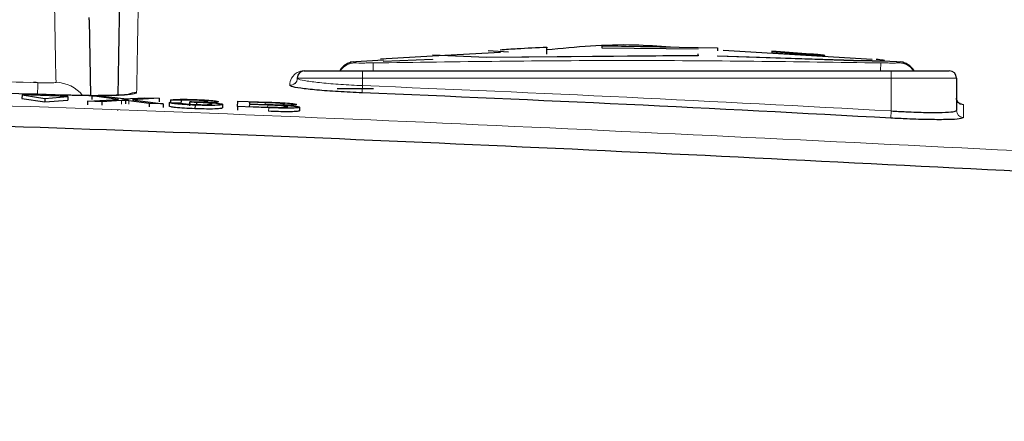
# Paper-space layout 'Blatt5' of a CAD drawing. Header units: millimetres. Extents: x 5 to 418, y 2 to 292.
# Tile 27 of 33: x 279.4 to 292.99, y 237.11 to 242.66. Entities that reach past the tile are written whole.
import ezdxf

# ---------------------------------------------------------------- set-up
doc = ezdxf.new("R2010")
doc.units = ezdxf.units.MM
doc.layers.add('SLD-0', color=7, linetype='Continuous')
doc.styles.add('SLDTEXTSTYLE1', font='TXT', dxfattribs={"width": 0.605})
doc.dimstyles.new('SLDDIMSTYLE4', dxfattribs={"dimtxt": 3.5, "dimasz": 3.302, "dimexe": 0, "dimexo": 0.0625, "dimgap": 0.875, "dimtad": 1, "dimlfac": 2, "dimrnd": 1e-09, "dimzin": 12, "dimdsep": 46, "dimtxsty": 'SLDTEXTSTYLE1', "dimsah": 1, "dimcen": 0.09, "dimadec": 0, "dimazin": 3, "dimtfac": 1, "dimtofl": 0, "dimtmove": 0, "dimatfit": 3, "dimfxl": 1, "dimfrac": 2, "dimtolj": 1, "dimtzin": 12, "dimarcsym": 0})

# ---------------------------------------------------------------- blocks, each defined once
blk = doc.blocks.new('_D_29')
at = {"layer": 'SLD-0', "color": 7}
for p, q in [((124.452, 158.08), (124.452, 265.479)), ((320.452, 158.08), (320.452, 265.479)), ((124.452, 264.479), (320.452, 264.479))]:
    blk.add_line(p, q, dxfattribs=at)
for points in [[(124.452, 264.479), (127.754, 263.971), (127.754, 264.987)], [(320.452, 264.479), (317.15, 264.987), (317.15, 263.971)]]:
    blk.add_solid(points, dxfattribs=at)
at = {"layer": 'SLD-0', "color": 7, "insert": (218.442, 268.99), "char_height": 3.5, "attachment_point": 1, "style": 'SLDTEXTSTYLE1'}
blk.add_mtext('392', dxfattribs=at)

psp = doc.layouts.new('Blatt5')

# ---------------------------------------------------------------- linework, layer by layer
at = {"color": 7, "linetype": 'Continuous', "lineweight": 25}
for p, q in [((280.3552, 242.6605), (280.3546, 242.6927)), ((280.3552, 242.6605), (280.3735, 241.6127)), ((286.145, 242.2113), (285.8633, 242.2302)), ((287.436, 242.3015), (289.0284, 242.2718)), ((287.436, 242.2664), (287.436, 242.3015)), ((288.0981, 242.2842), (287.436, 242.2965)), ((288.7594, 242.2516), (287.436, 242.2664)), ((289.0284, 242.2718), (289.0284, 242.2317)), ((291.1612, 242.11), (289.1073, 242.2346)), ((289.7783, 242.2264), (289.7783, 242.203)), ((290.3137, 242.1864), (289.7783, 242.2264)), ((289.7783, 242.2214), (290.3137, 242.1814)), ((284.4179, 242.0998), (283.9569, 242.0717)), ((285.0944, 242.1549), (284.3757, 242.115)), ((284.4174, 242.0885), (285.0933, 242.1164)), ((285.0933, 242.1113), (284.4174, 242.0835)), ((284.4174, 242.0885), (284.4174, 242.0835)), ((285.0933, 242.1769), (285.8378, 242.1434)), ((285.8378, 242.1383), (285.0933, 242.1719)), ((285.0933, 242.1164), (285.0933, 242.1113)), ((286.0311, 242.2068), (285.0944, 242.1549)), ((285.8378, 242.1434), (288.7594, 242.1685)), ((288.7594, 242.1634), (285.8378, 242.1383)), ((285.8378, 242.1434), (285.8378, 242.1383)), ((288.7594, 242.1685), (288.7594, 242.1867)), ((288.7594, 242.1685), (288.7594, 242.1634)), ((289.0284, 242.1628), (290.7741, 242.1038)), ((289.0284, 242.1628), (289.0284, 242.1578)), ((290.7741, 242.0987), (289.0284, 242.1578)), ((289.7783, 242.203), (290.3137, 242.1688)), ((290.5097, 242.1599), (290.5097, 242.1649)), ((291.2558, 242.0944), (291.2558, 242.0893)), ((291.5977, 242.0717), (291.3171, 242.0888)), ((291.3348, 242.0923), (291.3348, 242.0973)), ((283.3273, 241.9548), (284.1273, 241.9548)), ((284.1273, 241.9548), (291.4273, 241.9548)), ((291.4273, 241.9548), (292.2273, 241.9548)), ((283.2273, 241.8526), (283.2273, 241.8548)), ((292.3273, 241.8548), (292.3273, 241.4076)), ((284.2773, 241.7048), (283.7773, 241.7048)), ((279.4273, 241.6215), (279.4255, 241.5716)), ((279.4255, 241.5716), (279.7416, 241.5238)), ((279.4273, 241.6215), (279.7433, 241.5737)), ((280.062, 241.5989), (279.4273, 241.6215)), ((279.7433, 241.5737), (279.7416, 241.5238)), ((279.7416, 241.5238), (280.0602, 241.549)), ((279.7433, 241.5737), (280.062, 241.5989)), ((280.062, 241.5989), (280.0602, 241.549)), ((280.3317, 241.5344), (280.3299, 241.4845)), ((280.3317, 241.5344), (280.7579, 241.5603)), ((280.5294, 241.5273), (280.3317, 241.5344)), ((280.3933, 241.6086), (280.3916, 241.5588)), ((280.7579, 241.5603), (280.3933, 241.6086)), ((280.3933, 241.6086), (280.5886, 241.6017)), ((280.8023, 241.5439), (280.5294, 241.5273)), ((280.5886, 241.6017), (280.7884, 241.5752)), ((280.8566, 241.5472), (280.8548, 241.4987)), ((281.1824, 241.504), (280.9036, 241.541)), ((280.9231, 241.5704), (281.1236, 241.5826)), ((281.3216, 241.5755), (280.9545, 241.5532)), ((280.9545, 241.5532), (281.3778, 241.497)), ((281.1236, 241.5826), (281.3216, 241.5755)), ((281.3216, 241.5755), (281.3199, 241.5274)), ((281.4761, 241.5504), (281.4748, 241.5143)), ((281.6234, 241.5442), (281.4761, 241.5504)), ((281.6234, 241.5442), (281.6217, 241.4964)), ((281.7392, 241.5204), (281.7547, 241.5287)), ((282.4023, 241.4605), (282.405, 241.5369)), ((282.405, 241.5369), (282.8353, 241.5215)), ((280.5294, 241.5273), (280.5277, 241.478)), ((280.7513, 241.4055), (280.7515, 241.4138)), ((280.7513, 241.4055), (280.7515, 241.4115)), ((281.1824, 241.504), (281.1806, 241.4559)), ((281.3778, 241.497), (281.1824, 241.504)), ((281.3778, 241.497), (281.3761, 241.4492)), ((281.46, 241.5147), (281.4583, 241.4669)), ((281.46, 241.5147), (281.6074, 241.5104)), ((281.7392, 241.5204), (281.7375, 241.4727)), ((281.8168, 241.4804), (281.8151, 241.4327)), ((281.8345, 241.5181), (281.8337, 241.4941)), ((282.1968, 241.4908), (282.1951, 241.443)), ((282.4023, 241.4605), (282.4006, 241.4124)), ((282.8337, 241.4451), (282.4023, 241.4605)), ((282.5656, 241.49), (282.5647, 241.4635)), ((282.5647, 241.4635), (282.8366, 241.4538)), ((282.8189, 241.4809), (282.5656, 241.49)), ((282.5668, 241.5223), (282.5659, 241.4988)), ((282.5659, 241.4988), (282.8028, 241.4903)), ((282.7857, 241.5144), (282.5668, 241.5223)), ((283.2577, 241.4519), (283.2559, 241.402))]:
    psp.add_line(p, q, dxfattribs=at)
at = {"color": 7, "linetype": 'Continuous', "lineweight": 18}
for p, q in [((284.0072, 242.0734), (284.0176, 242.064)), ((290.3137, 242.1864), (290.3137, 242.1814)), ((290.7741, 242.1038), (290.7741, 242.0987)), ((284.1273, 241.9548), (284.1273, 241.8548)), ((284.2724, 242.0637), (284.2745, 241.9548)), ((291.2822, 242.0637), (291.2801, 241.9548)), ((291.4273, 241.9548), (291.4273, 241.8548)), ((284.1273, 241.8548), (283.2273, 241.8548)), ((291.4273, 241.8548), (284.1273, 241.8548)), ((284.1273, 241.8548), (284.1273, 241.7496)), ((291.4273, 241.4004), (291.4273, 241.8548)), ((292.3273, 241.8548), (291.4273, 241.8548)), ((283.1235, 241.7528), (283.1235, 241.755)), ((284.1273, 241.7496), (284.1233, 241.6499)), ((280.8023, 241.5439), (280.8005, 241.4952)), ((280.9036, 241.541), (280.9019, 241.4925)), ((282.7857, 241.5144), (282.7849, 241.491)), ((282.8189, 241.4809), (282.8179, 241.4545)), ((282.8337, 241.4451), (282.832, 241.3963)), ((291.4273, 241.4004), (291.4218, 241.3007))]:
    psp.add_line(p, q, dxfattribs=at)
at = {"color": 7, "linetype": 'Continuous', "lineweight": 18, "flags": 128}
psp.add_lwpolyline([(279.8966, 241.796), (279.8955, 241.8583), (279.8911, 242.1077), (279.8729, 243.1505)], dxfattribs=at)
at = {"color": 7, "linetype": 'Continuous', "lineweight": 25}
for centre, radius, start, end in [((284.0273, 241.8271), 0.25, 94.66937, 149.30907), ((291.5273, 241.8271), 0.25, 30.6909, 85.28195), ((283.3273, 241.8548), 0.1, 90, 180), ((283.6717, 241.9845), 0.0298, 262.38775, 269.99063), ((292.2273, 241.8548), 0.1, 0, 90), ((281.0012, 241.4002), 0.2504, 88.04833, 115.67794), ((264.2273, -250.6202), 492.6721, 86.835782, 87.685549)]:
    psp.add_arc(centre, radius, start, end, dxfattribs=at)
at = {"color": 7, "linetype": 'Continuous', "lineweight": 18}
for centre, radius, start, end in [((283.3273, 241.9837), 0.0289, 262.30613, 269.99021), ((284.0273, 241.8142), 0.25, 92.21562, 145.80066), ((291.5273, 241.8142), 0.25, 34.2008, 87.78501), ((283.1274, 241.8549), 0.0999, 267.75258, 359.93993), ((283.1274, 241.8527), 0.0999, 267.75253, 359.93989), ((349.8875, 239.1653), 70.29, 177.860694, 177.988061), ((279.8791, 241.2961), 0.5002, 39.7045, 87.99709), ((264.2273, -250.6202), 492.7719, 86.835782, 87.685549), ((292.4272, 241.5823), 0.0999, 180.04993, 266.78497), ((292.4272, 241.4077), 0.0999, 180.05291, 266.78763)]:
    psp.add_arc(centre, radius, start, end, dxfattribs=at)
for points, knots in [([(281.0559, 244.2967), (281.0559, 244.292), (281.0555, 244.2682), (281.0537, 244.1654), (281.0457, 243.7083), (281.0316, 242.9025), (281.0149, 241.9455), (281.0098, 241.6505)], [0, 0, 0, 0, 0.0088087, 0.0440433, 0.1849823, 0.7487663, 1, 1, 1, 1]), ([(284.2724, 242.0637), (285.4405, 242.08), (287.7771, 242.1126), (290.1136, 242.08), (291.2822, 242.0637)], [0, 0, 0, 0, 0.4998954, 1, 1, 1, 1]), ([(291.537, 242.064), (291.5439, 242.0703), (291.5528, 242.0782), (291.5484, 242.0742), (291.5474, 242.0734)], [0, 0, 0, 0, 0.77971794, 1, 1, 1, 1]), ([(271.5914, 241.9971), (271.8694, 241.9923), (273.4805, 241.9644), (276.1659, 241.9033), (278.5725, 241.8244), (279.6465, 241.7892)], [0, 0, 0, 0, 0.1035199, 0.5999338, 1, 1, 1, 1]), ([(283.1235, 241.755), (283.1238, 241.7634), (283.1256, 241.8053), (283.1449, 241.8575), (283.1909, 241.9066), (283.2207, 241.9276), (283.246, 241.9399), (283.2662, 241.9471), (283.2856, 241.9516), (283.3001, 241.9541), (283.3176, 241.955), (283.3223, 241.955), (283.3234, 241.955)], [0, 0, 0, 0, 0.1187958, 0.5940496, 0.7569485, 0.8560529, 0.9159262, 0.9518655, 0.9733043, 0.994839, 0.9987729, 1, 1, 1, 1]), ([(284.0176, 242.064), (284.0209, 242.0636), (284.0275, 242.0626), (284.0719, 242.0622), (284.1362, 242.0622), (284.207, 242.0626), (284.2539, 242.0634), (284.2724, 242.0637)], [0, 0, 0, 0, 0.2138472, 0.4292026, 0.6449166, 0.8596444, 1, 1, 1, 1]), ([(291.2822, 242.0637), (291.3104, 242.0633), (291.3671, 242.0624), (291.4426, 242.0621), (291.5002, 242.0623), (291.5315, 242.0629), (291.5354, 242.0637), (291.537, 242.064)], [0, 0, 0, 0, 0.21339466, 0.4285895, 0.64431547, 0.85926539, 1, 1, 1, 1]), ([(283.2273, 241.8526), (283.2316, 241.8477), (283.2426, 241.8355), (283.3502, 241.8131), (283.5538, 241.7881), (283.8235, 241.7653), (284.026, 241.7549), (284.1273, 241.7496)], [0, 0, 0, 0, 0.140477, 0.3558464, 0.5708595, 0.7854432, 1, 1, 1, 1]), ([(235.313, 240.8528), (235.9785, 240.8912), (239.3064, 241.0834), (247.9678, 241.4864), (261.3071, 241.778), (277.264, 241.6416), (287.8682, 241.1148), (293.1416, 240.8528)], [0, 0, 0, 0, 0.03456624, 0.17283554, 0.44954959, 0.72626364, 1, 1, 1, 1]), ([(279.6465, 241.7892), (279.6651, 241.7886), (279.7116, 241.7872), (279.782, 241.7866), (279.8454, 241.7879), (279.8884, 241.791), (279.8939, 241.7943), (279.8966, 241.796)], [0, 0, 0, 0, 0.1424488, 0.3561852, 0.5704207, 0.7852495, 1, 1, 1, 1]), ([(281.0098, 241.6505), (280.9986, 241.6436), (280.9762, 241.6297), (280.8033, 241.616), (280.5492, 241.6097), (280.2683, 241.6111), (280.0831, 241.6162), (280.0101, 241.6183)], [0, 0, 0, 0, 0.2149317, 0.4298773, 0.6448764, 0.8598859, 1, 1, 1, 1]), ([(292.3636, 241.5043), (292.3762, 241.5019), (292.4191, 241.4937), (292.4206, 241.4872), (292.4216, 241.4826)], [0, 0, 0, 0, 0.2930003, 1, 1, 1, 1]), ([(292.4216, 241.4826), (292.4216, 241.4785), (292.4216, 241.4581), (292.4216, 241.4004), (292.4216, 241.3458), (292.4216, 241.308)], [0, 0, 0, 0, 0.0712947, 0.3564733, 1, 1, 1, 1])]:
    psp.add_open_spline(points, degree=3, knots=knots, dxfattribs=at)
at = {"color": 7, "linetype": 'Continuous', "lineweight": 25}
for points, knots in [([(280.7548, 241.6072), (280.7635, 242.102), (280.782, 243.1643), (280.7921, 243.7425), (280.7975, 244.0513)], [0, 0, 0, 0, 0.4658662, 1, 1, 1, 1]), ([(286.67, 242.2784), (286.5347, 242.2718), (286.3199, 242.2613), (286.1053, 242.2469), (286.0258, 242.2416)], [0, 0, 0, 0, 0.6296856, 1, 1, 1, 1]), ([(286.67, 242.1846), (286.67, 242.2425), (286.67, 242.3089), (286.67, 242.2745), (286.67, 242.2701)], [0, 0, 0, 0, 0.87249, 1, 1, 1, 1]), ([(288.3781, 242.2789), (288.2116, 242.2918), (287.6429, 242.336), (287.074, 242.2811), (286.6716, 242.2423)], [0, 0, 0, 0, 0.2927633, 1, 1, 1, 1]), ([(290.5084, 242.1657), (290.5038, 242.1668), (290.4945, 242.1691), (290.4544, 242.1739), (290.3999, 242.1792), (290.3497, 242.1836), (290.3207, 242.1859), (290.3137, 242.1864)], [0, 0, 0, 0, 0.2306429, 0.4617964, 0.6935223, 0.9257128, 1, 1, 1, 1]), ([(290.3137, 242.1814), (290.3358, 242.1796), (290.38, 242.176), (290.439, 242.1705), (290.4829, 242.1656), (290.5076, 242.1619), (290.5073, 242.1604), (290.5071, 242.1599)], [0, 0, 0, 0, 0.2156302, 0.4312582, 0.6468797, 0.8621546, 1, 1, 1, 1]), ([(290.3137, 242.1688), (290.3357, 242.1675), (290.3797, 242.1648), (290.4385, 242.1627), (290.4824, 242.1621), (290.5073, 242.1629), (290.5073, 242.1643), (290.5072, 242.1649)], [0, 0, 0, 0, 0.214671, 0.4293591, 0.6436694, 0.8577734, 1, 1, 1, 1]), ([(290.7741, 242.1038), (290.8326, 242.1017), (290.9496, 242.0977), (291.1047, 242.0953), (291.2056, 242.0942), (291.2431, 242.0943), (291.2558, 242.0944)], [0, 0, 0, 0, 0.284973, 0.5699439, 0.8549594, 1, 1, 1, 1]), ([(291.2558, 242.0893), (291.2283, 242.0894), (291.1733, 242.0894), (291.0315, 242.0914), (290.8916, 242.0943), (290.8037, 242.0976), (290.7741, 242.0987)], [0, 0, 0, 0, 0.2849969, 0.5699911, 0.8550289, 1, 1, 1, 1]), ([(291.2558, 242.0944), (291.2867, 242.0945), (291.3486, 242.0947), (291.3313, 242.0999), (291.254, 242.1077), (291.2167, 242.1115)], [0, 0, 0, 0, 0.3406013, 0.6812116, 1, 1, 1, 1]), ([(291.3239, 242.0923), (291.3269, 242.0916), (291.3373, 242.089), (291.2896, 242.0892), (291.2558, 242.0893)], [0, 0, 0, 0, 0.2899223, 1, 1, 1, 1]), ([(283.3234, 241.955), (283.3797, 241.955), (283.4947, 241.955), (283.6092, 241.955), (283.6678, 241.955)], [0, 0, 0, 0, 0.48877328, 1, 1, 1, 1]), ([(280.0101, 241.6183), (279.8435, 241.6235), (279.0106, 241.6498), (275.5119, 241.7495), (269.9836, 241.8684), (265.1211, 241.8501), (262.9254, 241.8418)], [0, 0, 0, 0, 0.0292618, 0.1463091, 0.6145126, 1, 1, 1, 1]), ([(279.6419, 241.7905), (279.6302, 241.7909), (279.6111, 241.7915), (279.5931, 241.7924), (279.5861, 241.7928)], [0, 0, 0, 0, 0.6145039, 1, 1, 1, 1]), ([(284.1233, 241.6499), (284.0108, 241.6551), (283.7858, 241.6656), (283.4862, 241.6884), (283.26, 241.7134), (283.1404, 241.7358), (283.1283, 241.748), (283.1235, 241.7528)], [0, 0, 0, 0, 0.2145899, 0.429169, 0.6441593, 0.8595151, 1, 1, 1, 1]), ([(280.9143, 241.63), (280.9137, 241.6298), (280.9116, 241.6293), (280.8632, 241.6229), (280.7447, 241.6154), (280.5172, 241.6104), (280.2496, 241.6114), (280.0713, 241.6177), (280.01, 241.6199)], [0, 0, 0, 0, 0.0528426, 0.1658955, 0.3427841, 0.585781, 0.8577928, 1, 1, 1, 1]), ([(280.7884, 241.5752), (280.8013, 241.5734), (280.8192, 241.571), (280.8412, 241.5678), (280.8456, 241.5664), (280.8478, 241.5658)], [0, 0, 0, 0, 0.5612769, 0.7817626, 1, 1, 1, 1]), ([(280.8566, 241.5472), (280.8464, 241.5466), (280.8281, 241.5455), (280.8102, 241.5444), (280.8023, 241.5439)], [0, 0, 0, 0, 0.56000161, 1, 1, 1, 1]), ([(280.8478, 241.5658), (280.8618, 241.5666), (280.8869, 241.5682), (280.912, 241.5697), (280.9231, 241.5704)], [0, 0, 0, 0, 0.5599999, 1, 1, 1, 1]), ([(280.9036, 241.541), (280.8948, 241.5422), (280.879, 241.5442), (280.8634, 241.5463), (280.8566, 241.5472)], [0, 0, 0, 0, 0.5599998, 1, 1, 1, 1]), ([(281.4761, 241.5504), (281.4875, 241.553), (281.5103, 241.5581), (281.5972, 241.5616), (281.7047, 241.5614), (281.7768, 241.5591), (281.8129, 241.558)], [0, 0, 0, 0, 0.2802532, 0.5595228, 0.7795924, 1, 1, 1, 1]), ([(281.8172, 241.549), (281.7901, 241.5498), (281.7359, 241.5514), (281.6722, 241.5506), (281.637, 241.5478), (281.6279, 241.5454), (281.6234, 241.5442)], [0, 0, 0, 0, 0.2800014, 0.5591308, 0.7793201, 1, 1, 1, 1]), ([(281.7547, 241.5287), (281.7586, 241.5285), (281.7657, 241.5282), (281.7727, 241.528), (281.7759, 241.5278)], [0, 0, 0, 0, 0.5600031, 1, 1, 1, 1]), ([(281.7759, 241.5278), (281.805, 241.527), (281.8632, 241.5252), (281.9384, 241.525), (281.9863, 241.5274), (281.9899, 241.5304), (281.9918, 241.5318)], [0, 0, 0, 0, 0.2806803, 0.5609514, 0.7800568, 1, 1, 1, 1]), ([(281.8129, 241.558), (281.8585, 241.5561), (281.9496, 241.5522), (282.0601, 241.5435), (282.1268, 241.5345), (282.135, 241.5294), (282.1391, 241.5269)], [0, 0, 0, 0, 0.2801842, 0.55985531, 0.77999994, 1, 1, 1, 1]), ([(281.9918, 241.5318), (281.989, 241.5336), (281.9834, 241.5372), (281.9349, 241.5426), (281.8765, 241.5466), (281.837, 241.5482), (281.8172, 241.549)], [0, 0, 0, 0, 0.27946, 0.5589523, 0.7792553, 1, 1, 1, 1]), ([(292.3636, 241.5043), (292.3647, 241.5041), (292.3784, 241.5011), (292.3786, 241.4985), (292.362, 241.5077), (292.3419, 241.5286), (292.3271, 241.5577), (292.3289, 241.578), (292.3296, 241.585)], [0, 0, 0, 0, 0.034093, 0.4490514, 0.6218886, 0.7658166, 0.9195981, 1, 1, 1, 1]), ([(293.6736, 240.5424), (288.7795, 240.7899), (278.9871, 241.2852), (264.5002, 241.4682), (249.7904, 241.2915), (239.9978, 240.7995), (234.881, 240.5424)], [0, 0, 0, 0, 0.2498914, 0.5000001, 0.7387425, 1, 1, 1, 1]), ([(281.815, 241.4305), (281.7649, 241.4326), (281.6649, 241.4368), (281.5489, 241.4466), (281.4777, 241.4564), (281.4647, 241.462), (281.4583, 241.4648)], [0, 0, 0, 0, 0.2799105, 0.5592491, 0.7794763, 1, 1, 1, 1]), ([(281.8168, 241.4804), (281.7667, 241.4825), (281.6667, 241.4867), (281.5507, 241.4965), (281.4795, 241.5063), (281.4665, 241.5119), (281.46, 241.5147)], [0, 0, 0, 0, 0.2799105, 0.5592491, 0.7794763, 1, 1, 1, 1]), ([(281.6074, 241.5104), (281.6149, 241.5082), (281.6299, 241.5037), (281.6779, 241.497), (281.75, 241.4919), (281.7982, 241.49), (281.8224, 241.489)], [0, 0, 0, 0, 0.2808811, 0.5600727, 0.7796532, 1, 1, 1, 1]), ([(281.8345, 241.5181), (281.8165, 241.5186), (281.7842, 241.5196), (281.7529, 241.5202), (281.7392, 241.5204)], [0, 0, 0, 0, 0.5597721, 1, 1, 1, 1]), ([(282.1951, 241.441), (282.1882, 241.4376), (282.1746, 241.4308), (282.0697, 241.4266), (281.9441, 241.4266), (281.8581, 241.4292), (281.815, 241.4305)], [0, 0, 0, 0, 0.2794007, 0.5590642, 0.7793783, 1, 1, 1, 1]), ([(282.1968, 241.4908), (282.19, 241.4874), (282.1763, 241.4806), (282.0714, 241.4764), (281.9459, 241.4764), (281.8599, 241.4791), (281.8168, 241.4804)], [0, 0, 0, 0, 0.2794007, 0.5590642, 0.7793783, 1, 1, 1, 1]), ([(281.8224, 241.489), (281.8564, 241.488), (281.9244, 241.486), (282.0004, 241.4875), (282.0433, 241.4911), (282.0474, 241.4945), (282.0495, 241.4962)], [0, 0, 0, 0, 0.2798831, 0.5589932, 0.779319, 1, 1, 1, 1]), ([(282.0495, 241.4962), (282.0463, 241.4984), (282.0399, 241.5029), (281.9822, 241.5097), (281.9096, 241.515), (281.8596, 241.517), (281.8345, 241.5181)], [0, 0, 0, 0, 0.2797467, 0.5591709, 0.7794436, 1, 1, 1, 1]), ([(282.1391, 241.5269), (282.1364, 241.5252), (282.1311, 241.5217), (282.081, 241.5177), (282.0194, 241.5175), (281.9818, 241.5174)], [0, 0, 0, 0, 0.2804963, 0.5610033, 1, 1, 1, 1]), ([(281.9818, 241.5174), (282.0164, 241.5154), (282.0857, 241.5114), (282.1563, 241.5037), (282.1923, 241.4967), (282.1953, 241.4928), (282.1968, 241.4908)], [0, 0, 0, 0, 0.2798072, 0.5591854, 0.7794082, 1, 1, 1, 1]), ([(283.0526, 241.493), (283.0492, 241.4952), (283.0442, 241.4985), (283.0091, 241.5032), (282.9313, 241.5096), (282.8504, 241.5123), (282.7857, 241.5144)], [0, 0, 0, 0, 0.2495123, 0.3750187, 0.5002443, 1, 1, 1, 1]), ([(282.8028, 241.4903), (282.8289, 241.4894), (282.8754, 241.4877), (282.921, 241.4867), (282.941, 241.4863)], [0, 0, 0, 0, 0.560393, 1, 1, 1, 1]), ([(283.0956, 241.4578), (283.0921, 241.4601), (283.0869, 241.4636), (283.0495, 241.4686), (282.9718, 241.4754), (282.8868, 241.4785), (282.8189, 241.4809)], [0, 0, 0, 0, 0.24980178, 0.37554609, 0.50115391, 1, 1, 1, 1]), ([(283.2559, 241.402), (283.2522, 241.3996), (283.2449, 241.3948), (283.1886, 241.39), (283.0547, 241.3879), (282.9238, 241.3922), (282.832, 241.3952)], [0, 0, 0, 0, 0.1871427, 0.3743187, 0.5607862, 1, 1, 1, 1]), ([(283.2577, 241.4519), (283.254, 241.4495), (283.2466, 241.4447), (283.1904, 241.4399), (283.0564, 241.4377), (282.9256, 241.442), (282.8337, 241.4451)], [0, 0, 0, 0, 0.1871427, 0.3743187, 0.5607862, 1, 1, 1, 1]), ([(282.8353, 241.5215), (282.8863, 241.5196), (282.9879, 241.5157), (283.1205, 241.5068), (283.1991, 241.4966), (283.2095, 241.491), (283.2147, 241.4881)], [0, 0, 0, 0, 0.2811161, 0.5600262, 0.7801115, 1, 1, 1, 1]), ([(282.8366, 241.4538), (282.855, 241.4532), (282.8879, 241.452), (282.9205, 241.4511), (282.9349, 241.4507)], [0, 0, 0, 0, 0.5600993, 1, 1, 1, 1]), ([(282.9349, 241.4507), (282.9602, 241.4502), (283.0107, 241.4492), (283.0641, 241.4508), (283.0917, 241.4539), (283.0943, 241.4565), (283.0956, 241.4578)], [0, 0, 0, 0, 0.2802899, 0.5590179, 0.7794024, 1, 1, 1, 1]), ([(282.941, 241.4863), (282.9594, 241.4861), (282.996, 241.4858), (283.044, 241.4878), (283.0493, 241.491), (283.0526, 241.493)], [0, 0, 0, 0, 0.2808695, 0.5610626, 1, 1, 1, 1]), ([(283.2147, 241.4881), (283.2114, 241.4863), (283.2048, 241.4826), (283.149, 241.4783), (283.0824, 241.478), (283.0417, 241.4779)], [0, 0, 0, 0, 0.280336, 0.5608003, 1, 1, 1, 1]), ([(283.0417, 241.4779), (283.0751, 241.4759), (283.1417, 241.4719), (283.2123, 241.4646), (283.2521, 241.4576), (283.2558, 241.4538), (283.2577, 241.4519)], [0, 0, 0, 0, 0.2802111, 0.5596695, 0.7797087, 1, 1, 1, 1]), ([(291.4273, 241.4004), (291.4945, 241.3965), (291.662, 241.387), (291.9151, 241.3789), (292.1428, 241.379), (292.2976, 241.3882), (292.3174, 241.4012), (292.3273, 241.4076)], [0, 0, 0, 0, 0.1430916, 0.3569004, 0.5709406, 0.7854552, 1, 1, 1, 1]), ([(292.4216, 241.308), (292.4106, 241.3015), (292.3886, 241.2886), (292.2167, 241.2794), (291.9637, 241.2793), (291.6826, 241.2874), (291.4964, 241.2969), (291.4218, 241.3007)], [0, 0, 0, 0, 0.2145203, 0.4290546, 0.6431246, 0.8569356, 1, 1, 1, 1])]:
    psp.add_open_spline(points, degree=3, knots=knots, dxfattribs=at)

# ---------------------------------------------------------------- dimensions: what is measured, and where the dimension line sits
at = {"layer": 'SLD-0', "color": 7}
dim = psp.add_linear_dim(base=(320.4523, 264.4786), p1=(124.4523, 158.0798), p2=(320.4523, 158.0798), dimstyle='SLDDIMSTYLE4', dxfattribs=at)
dim.commit()
dim.dimension.update_dxf_attribs({"geometry": '_D_29', "text_midpoint": (222.4523, 264.4786), "dimtype": 160})

doc.saveas('drawing.dxf')
